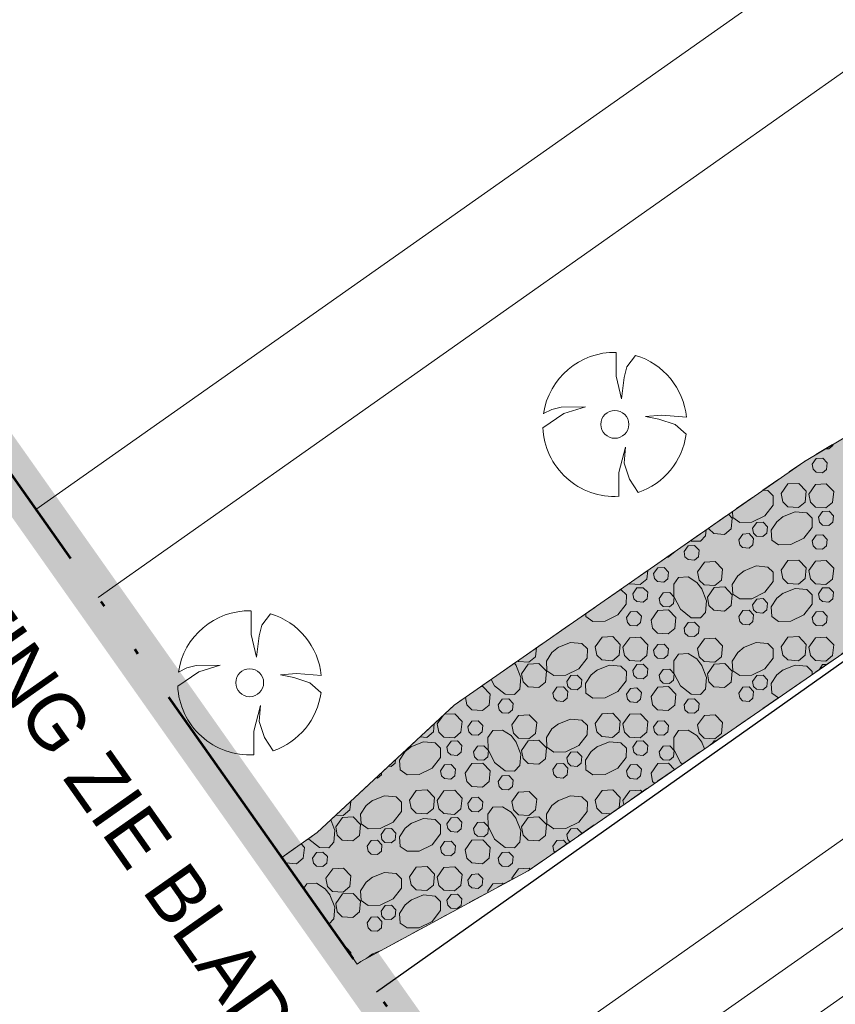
# Model space of a CAD drawing. Header units: metres. Extents: x 148691 to 149199, y 486355 to 486958.
# Tile 5 of 93: x 148914 to 148940, y 486509 to 486540. Entities that reach past the tile are written whole.
import ezdxf

# ---------------------------------------------------------------- set-up
doc = ezdxf.new("R2010")
doc.units = ezdxf.units.M
doc.header["$MEASUREMENT"] = 0
doc.linetypes.add('bladgr', pattern=[6.12, 4, -0.66, 0.07, -0.66, 0.07, -0.66])
doc.linetypes.add('DGN Style 2', pattern=[1, 0.6, -0.4])
for name, color, linetype, lineweight in [('BWR-best-situatie', 2, 'Continuous', 13), ('BWR-verw-drain ø 60', 60, 'drainage60w', 30), ('BWR-verw-situatie', 214, 'DGN Style 2', 13), ('TOP-L-topo objecten punt', 7, 'Continuous', 0), ('TOP-L-topo objecten vlak', 7, 'Continuous', 0), ('WVB-alg-bladgrens', 2, 'bladgr', 53), ('WVB-alg-onderhoek', 7, 'Continuous', 30), ('WVB-alg-werkgrens', 6, 'Continuous', 53), ('WVB-pen-dik 013', 1, 'Continuous', 0), ('WVB-raster-20%', 254, 'Continuous', 30), ('WVB-tekst-dik 035', 1, 'Continuous', 40)]:
    doc.layers.add(name, color=color, linetype=linetype, lineweight=lineweight)
doc.styles.add('Style-WORKING', font='WORKING.shx')
doc.linetypes.add('drainage60w', pattern='A,2.1,["V",Style-WORKING,S=0.700002,R=0,X=-0.228,Y=-0.367],2.9,-0.32,0.02,-0.32,1,-0.32,5', length=11.98)

# ---------------------------------------------------------------- blocks, each defined once
blk = doc.blocks.new('BBOOM')
at = {"layer": 'BWR-best-situatie'}
for p, q in [((0.016, 0.603), (0.016, 0.9)), ((0.016, 0.804), (0.016, 0.871)), ((0.26, 0.861), (0.15, 0.72)), ((0.15, 0.72), (0.116, 0.586)), ((0.083, 0.318), (0.016, 0.603)), ((0.116, 0.586), (0.083, 0.318)), ((-0.9, -0.042), (-0.637, 0.135)), ((-0.787, 0.185), (-0.89, 0.134)), ((-0.67, 0.217), (-0.787, 0.185)), ((-0.368, 0.218), (-0.67, 0.217)), ((-0.637, 0.135), (-0.368, 0.218)), ((0.384, 0.1), (0.586, 0.117)), ((0.551, 0.067), (0.384, 0.1)), ((0.752, 0), (0.551, 0.067)), ((0.586, 0.117), (0.895, 0.092)), ((0.89, -0.121), (0.752, 0)), ((0.133, -0.283), (0.05, -0.603)), ((0.116, -0.484), (0.133, -0.283)), ((0.184, -0.685), (0.116, -0.484)), ((0.05, -0.603), (0.051, -0.899)), ((0.293, -0.851), (0.184, -0.685))]:
    blk.add_line(p, q, dxfattribs=at)
blk.add_circle((0, 0), 0.174, dxfattribs=at)
for start, end in [(88.9495, 171.4867), (5.8447, 73.1614), (182.6375, 273.2485), (289.0687, 352.197)]:
    blk.add_arc((-0.001, 0), 0.9, start, end, dxfattribs=at)

msp = doc.modelspace()

# ---------------------------------------------------------------- hatches: boundary and pattern name
at = {"layer": 'WVB-raster-20%', "linetype": 'Continuous', "lineweight": 0}
msp.add_hatch(color=256, dxfattribs=at).paths.add_polyline_path([(148922.439, 486513.361), (148924.789, 486510.032), (148924.907, 486510.116), (148930.13, 486512.953), (148943.424, 486522.133), (148949.313, 486527.325), (148954.489, 486530.988), (149000.366, 486563.451), (148997.917, 486566.841), (148952.181, 486534.448), (148947.425, 486530.898), (148938.758, 486525.734), (148927.819, 486518.117), (148923.544, 486514.142)], flags=0)

# ---------------------------------------------------------------- linework, layer by layer
at = {"layer": 'BWR-verw-drain ø 60', "linetype": 'drainage60w', "ltscale": 2.5}
msp.add_line((148925.394, 486509.175), (149000.951, 486562.64), dxfattribs=at)
at = {"layer": 'BWR-verw-situatie', "flags": 128}
for points in [[(148952.181, 486534.448), (148947.425, 486530.898), (148938.758, 486525.734), (148927.819, 486518.117), (148923.544, 486514.142), (148922.439, 486513.361)], [(148924.789, 486510.032), (148924.907, 486510.116), (148930.13, 486512.953), (148943.424, 486522.133), (148949.313, 486527.325), (148954.489, 486530.988)]]:
    msp.add_lwpolyline(points, dxfattribs=at)
at = {"layer": 'TOP-L-topo objecten vlak', "color": 7, "linetype": 'Continuous', "lineweight": 0}
for p, q in [((148916.703, 486521.484), (148991.596, 486574.311)), ((148983.114, 486572.391), (148914.761, 486524.236)), ((149003.069, 486558.427), (148927.99, 486505.498)), ((148997.859, 486551.978), (148929.298, 486503.645)), ((148998.88, 486550.564), (148930.304, 486502.219))]:
    msp.add_line(p, q, dxfattribs=at)
at = {"layer": 'WVB-alg-bladgrens', "linetype": 'bladgr', "ltscale": 2.5}
msp.add_line((148857.129, 486605.867), (148946.527, 486479.241), dxfattribs=at)
at = {"layer": 'WVB-alg-onderhoek', "lineweight": 40, "ltscale": 500}
msp.add_3dface([(148700.488, 486813.029), (148938.261, 486361.848), (149192.16, 486495.653), (148954.388, 486946.834)], dxfattribs=at)
at = {"layer": 'WVB-alg-werkgrens', "linetype": 'Continuous', "ltscale": 2.5, "const_width": 1.5, "flags": 128}
msp.add_lwpolyline([(148874.414, 486581.384), (148933.417, 486497.811), (149000.22, 486545.158), (149005.05, 486538.413), (149067.777, 486582.431), (148982.147, 486744.918), (148917.073, 486677.648), (148942.665, 486628.244)], close=True, dxfattribs=at)
at = {"layer": 'WVB-pen-dik 013'}
for p, q in [((148929.704, 486519.43), (148929.756, 486519.364)), ((148927.291, 486517.539), (148927.477, 486517.799)), ((148935.549, 486516.989), (148935.641, 486516.758)), ((148933.12, 486515.017), (148933.094, 486515.146)), ((148929.629, 486512.681), (148929.621, 486512.719)), ((148925.256, 486510.349), (148925.559, 486510.47)), ((148925.096, 486510.219), (148925.274, 486510.359))]:
    msp.add_line(p, q, dxfattribs=at)
at = {"layer": 'WVB-pen-dik 013', "flags": 128}
for points in [[(148939.653, 486526.267), (148939.649, 486526.226), (148939.524, 486526.124), (148939.424, 486526.131)], [(148939.004, 486525.644), (148939.131, 486525.824), (148939.331, 486525.836), (148939.471, 486525.691), (148939.449, 486525.486), (148939.326, 486525.381), (148939.126, 486525.399), (148939.034, 486525.489), (148939.004, 486525.644)], [(148937.476, 486524.841), (148937.616, 486524.829), (148937.786, 486524.664), (148937.781, 486524.371), (148937.519, 486524.039), (148937.116, 486523.839), (148936.739, 486523.831), (148936.524, 486523.984), (148936.513, 486524.171)], [(148938.034, 486524.729), (148938.244, 486525.029), (148938.581, 486525.046), (148938.811, 486524.804), (148938.779, 486524.466), (148938.571, 486524.294), (148938.239, 486524.319), (148938.084, 486524.471), (148938.034, 486524.729)], [(148938.896, 486524.716), (148939.109, 486525.014), (148939.444, 486525.034), (148939.676, 486524.791), (148939.641, 486524.454), (148939.434, 486524.281), (148939.104, 486524.304), (148938.949, 486524.456), (148938.896, 486524.716)], [(148936.39, 486524.085), (148936.506, 486523.964), (148936.474, 486523.626), (148936.266, 486523.454), (148935.934, 486523.479), (148935.779, 486523.631), (148935.774, 486523.656)], [(148938.079, 486523.999), (148938.474, 486524.156), (148938.834, 486524.124), (148939.006, 486523.959), (148938.999, 486523.669), (148938.739, 486523.334), (148938.336, 486523.134), (148937.956, 486523.129), (148937.741, 486523.279), (148937.724, 486523.584), (148937.899, 486523.851), (148938.096, 486524.009)], [(148939.204, 486523.991), (148939.329, 486524.174), (148939.531, 486524.184), (148939.671, 486524.039), (148939.649, 486523.834), (148939.524, 486523.731), (148939.326, 486523.746), (148939.231, 486523.836), (148939.204, 486523.991)], [(148935.689, 486523.597), (148935.671, 486523.411), (148935.511, 486523.241), (148935.219, 486523.246), (148935.203, 486523.258)], [(148937.144, 486523.651), (148937.271, 486523.829), (148937.471, 486523.841), (148937.611, 486523.696), (148937.589, 486523.491), (148937.464, 486523.389), (148937.266, 486523.404), (148937.174, 486523.494), (148937.144, 486523.651)], [(148936.709, 486523.286), (148936.836, 486523.466), (148937.036, 486523.479), (148937.174, 486523.331), (148937.154, 486523.129), (148937.031, 486523.024), (148936.831, 486523.041), (148936.739, 486523.131), (148936.709, 486523.286)], [(148939.004, 486523.251), (148939.131, 486523.431), (148939.331, 486523.444), (148939.471, 486523.299), (148939.449, 486523.094), (148939.326, 486522.989), (148939.126, 486523.006), (148939.034, 486523.096), (148939.004, 486523.251)], [(148935.001, 486522.916), (148935.129, 486523.096), (148935.329, 486523.106), (148935.469, 486522.961), (148935.449, 486522.759), (148935.324, 486522.654), (148935.126, 486522.669), (148935.031, 486522.759), (148935.001, 486522.916)], [(148934.717, 486522.92), (148934.716, 486522.911), (148934.509, 486522.739), (148934.461, 486522.742)], [(148934.051, 486522.229), (148934.179, 486522.409), (148934.379, 486522.421), (148934.519, 486522.276), (148934.496, 486522.071), (148934.374, 486521.966), (148934.174, 486521.984), (148934.081, 486522.074), (148934.051, 486522.229)], [(148935.424, 486522.289), (148935.636, 486522.586), (148935.971, 486522.606), (148936.204, 486522.364), (148936.169, 486522.026), (148935.961, 486521.854), (148935.631, 486521.876), (148935.476, 486522.029), (148935.424, 486522.289)], [(148936.861, 486522.311), (148937.254, 486522.469), (148937.616, 486522.436), (148937.786, 486522.271), (148937.781, 486521.979), (148937.519, 486521.646), (148937.116, 486521.446), (148936.739, 486521.439), (148936.524, 486521.591), (148936.506, 486521.894), (148936.679, 486522.164), (148936.879, 486522.321)], [(148938.034, 486522.336), (148938.244, 486522.636), (148938.581, 486522.654), (148938.811, 486522.411), (148938.779, 486522.074), (148938.571, 486521.901), (148938.239, 486521.926), (148938.084, 486522.079), (148938.034, 486522.336)], [(148938.896, 486522.324), (148939.109, 486522.621), (148939.444, 486522.641), (148939.676, 486522.399), (148939.641, 486522.061), (148939.434, 486521.889), (148939.104, 486521.911), (148938.949, 486522.064), (148938.896, 486522.324)], [(148933.866, 486522.328), (148933.839, 486522.061), (148933.631, 486521.889), (148933.301, 486521.911), (148933.287, 486521.925)], [(148935.549, 486521.774), (148935.706, 486521.381), (148935.671, 486521.019), (148935.511, 486520.849), (148935.219, 486520.854), (148934.886, 486521.116), (148934.684, 486521.519), (148934.679, 486521.896), (148934.831, 486522.111), (148935.131, 486522.129), (148935.401, 486521.956), (148935.559, 486521.756)], [(148933.401, 486521.599), (148933.526, 486521.781), (148933.729, 486521.791), (148933.869, 486521.646), (148933.846, 486521.441), (148933.721, 486521.339), (148933.524, 486521.354), (148933.429, 486521.444), (148933.401, 486521.599)], [(148935.729, 486521.496), (148935.939, 486521.796), (148936.274, 486521.814), (148936.506, 486521.571), (148936.474, 486521.234), (148936.266, 486521.061), (148935.934, 486521.086), (148935.779, 486521.239), (148935.729, 486521.496)], [(148938.079, 486521.606), (148938.474, 486521.764), (148938.834, 486521.731), (148939.006, 486521.566), (148938.999, 486521.276), (148938.739, 486520.941), (148938.336, 486520.741), (148937.956, 486520.736), (148937.741, 486520.886), (148937.724, 486521.191), (148937.899, 486521.459), (148938.096, 486521.616)], [(148939.204, 486521.599), (148939.329, 486521.781), (148939.531, 486521.791), (148939.671, 486521.646), (148939.649, 486521.441), (148939.524, 486521.339), (148939.326, 486521.354), (148939.231, 486521.444), (148939.204, 486521.599)], [(148933.012, 486521.733), (148933.031, 486521.731), (148933.204, 486521.566), (148933.196, 486521.276), (148932.936, 486520.941), (148932.534, 486520.741), (148932.154, 486520.736), (148931.939, 486520.886), (148931.933, 486520.982)], [(148934.226, 486521.451), (148934.354, 486521.631), (148934.554, 486521.641), (148934.694, 486521.496), (148934.674, 486521.294), (148934.549, 486521.189), (148934.351, 486521.204), (148934.256, 486521.294), (148934.226, 486521.451)], [(148937.144, 486521.259), (148937.271, 486521.436), (148937.471, 486521.449), (148937.611, 486521.304), (148937.589, 486521.099), (148937.464, 486520.996), (148937.266, 486521.011), (148937.174, 486521.101), (148937.144, 486521.259)], [(148933.201, 486520.859), (148933.329, 486521.039), (148933.529, 486521.051), (148933.669, 486520.906), (148933.646, 486520.701), (148933.524, 486520.596), (148933.324, 486520.614), (148933.231, 486520.704), (148933.201, 486520.859)], [(148933.971, 486520.781), (148934.181, 486521.081), (148934.519, 486521.099), (148934.749, 486520.856), (148934.716, 486520.519), (148934.509, 486520.346), (148934.176, 486520.371), (148934.021, 486520.524), (148933.971, 486520.781)], [(148936.709, 486520.894), (148936.836, 486521.074), (148937.036, 486521.086), (148937.174, 486520.939), (148937.154, 486520.736), (148937.031, 486520.631), (148936.831, 486520.649), (148936.739, 486520.739), (148936.709, 486520.894)], [(148939.004, 486520.859), (148939.131, 486521.039), (148939.331, 486521.051), (148939.471, 486520.906), (148939.449, 486520.701), (148939.326, 486520.596), (148939.126, 486520.614), (148939.034, 486520.704), (148939.004, 486520.859)], [(148935.001, 486520.524), (148935.129, 486520.704), (148935.329, 486520.714), (148935.469, 486520.569), (148935.449, 486520.366), (148935.324, 486520.261), (148935.126, 486520.276), (148935.031, 486520.366), (148935.001, 486520.524)], [(148932.231, 486519.944), (148932.441, 486520.244), (148932.779, 486520.261), (148933.009, 486520.019), (148932.976, 486519.681), (148932.769, 486519.509), (148932.436, 486519.534), (148932.281, 486519.686), (148932.231, 486519.944)], [(148933.094, 486519.931), (148933.306, 486520.229), (148933.641, 486520.249), (148933.874, 486520.006), (148933.839, 486519.669), (148933.631, 486519.496), (148933.301, 486519.519), (148933.146, 486519.671), (148933.094, 486519.931)], [(148935.424, 486519.896), (148935.636, 486520.194), (148935.971, 486520.214), (148936.204, 486519.971), (148936.169, 486519.634), (148935.961, 486519.461), (148935.631, 486519.484), (148935.476, 486519.636), (148935.424, 486519.896)], [(148938.034, 486519.944), (148938.244, 486520.244), (148938.581, 486520.261), (148938.811, 486520.019), (148938.779, 486519.681), (148938.571, 486519.509), (148938.239, 486519.534), (148938.084, 486519.686), (148938.034, 486519.944)], [(148938.896, 486519.931), (148939.109, 486520.229), (148939.444, 486520.249), (148939.676, 486520.006), (148939.641, 486519.669), (148939.434, 486519.496), (148939.104, 486519.519), (148938.949, 486519.671), (148938.896, 486519.931)], [(148930.395, 486519.911), (148930.366, 486519.634), (148930.159, 486519.461), (148929.829, 486519.484), (148929.809, 486519.503)], [(148931.059, 486519.919), (148931.451, 486520.076), (148931.814, 486520.044), (148931.984, 486519.879), (148931.979, 486519.586), (148931.716, 486519.254), (148931.314, 486519.054), (148930.936, 486519.046), (148930.721, 486519.199), (148930.704, 486519.501), (148930.876, 486519.771), (148931.076, 486519.929)], [(148934.051, 486519.836), (148934.179, 486520.016), (148934.379, 486520.029), (148934.519, 486519.884), (148934.496, 486519.679), (148934.374, 486519.574), (148934.174, 486519.591), (148934.081, 486519.681), (148934.051, 486519.836)], [(148936.861, 486519.919), (148937.254, 486520.076), (148937.616, 486520.044), (148937.786, 486519.879), (148937.781, 486519.586), (148937.519, 486519.254), (148937.116, 486519.054), (148936.739, 486519.046), (148936.524, 486519.199), (148936.506, 486519.501), (148936.679, 486519.771), (148936.879, 486519.929)], [(148935.549, 486519.381), (148935.706, 486518.989), (148935.671, 486518.626), (148935.511, 486518.456), (148935.219, 486518.461), (148934.886, 486518.724), (148934.684, 486519.126), (148934.679, 486519.504), (148934.831, 486519.719), (148935.131, 486519.736), (148935.401, 486519.564), (148935.559, 486519.364)], [(148929.746, 486519.381), (148929.904, 486518.989), (148929.869, 486518.626), (148929.709, 486518.456), (148929.416, 486518.461), (148929.084, 486518.724), (148928.982, 486518.926)], [(148929.926, 486519.104), (148930.136, 486519.404), (148930.471, 486519.421), (148930.704, 486519.179), (148930.671, 486518.841), (148930.464, 486518.669), (148930.131, 486518.694), (148929.976, 486518.846), (148929.926, 486519.104)], [(148932.276, 486519.214), (148932.671, 486519.371), (148933.031, 486519.339), (148933.204, 486519.174), (148933.196, 486518.884), (148932.936, 486518.549), (148932.534, 486518.349), (148932.154, 486518.344), (148931.939, 486518.494), (148931.921, 486518.799), (148932.096, 486519.066), (148932.294, 486519.224)], [(148933.401, 486519.206), (148933.526, 486519.389), (148933.729, 486519.399), (148933.869, 486519.254), (148933.846, 486519.049), (148933.721, 486518.946), (148933.524, 486518.961), (148933.429, 486519.051), (148933.401, 486519.206)], [(148935.729, 486519.104), (148935.939, 486519.404), (148936.274, 486519.421), (148936.506, 486519.179), (148936.474, 486518.841), (148936.266, 486518.669), (148935.934, 486518.694), (148935.779, 486518.846), (148935.729, 486519.104)], [(148938.079, 486519.214), (148938.474, 486519.371), (148938.834, 486519.339), (148939.006, 486519.174), (148939.004, 486519.081)], [(148939.22, 486519.23), (148939.329, 486519.389), (148939.459, 486519.395)], [(148931.341, 486518.866), (148931.469, 486519.044), (148931.669, 486519.056), (148931.809, 486518.911), (148931.786, 486518.706), (148931.661, 486518.604), (148931.464, 486518.619), (148931.371, 486518.709), (148931.341, 486518.866)], [(148934.226, 486519.059), (148934.354, 486519.239), (148934.554, 486519.249), (148934.694, 486519.104), (148934.674, 486518.901), (148934.549, 486518.796), (148934.351, 486518.811), (148934.256, 486518.901), (148934.226, 486519.059)], [(148937.144, 486518.866), (148937.271, 486519.044), (148937.471, 486519.056), (148937.611, 486518.911), (148937.589, 486518.706), (148937.464, 486518.604), (148937.266, 486518.619), (148937.174, 486518.709), (148937.144, 486518.866)], [(148937.946, 486518.35), (148937.741, 486518.494), (148937.724, 486518.799), (148937.899, 486519.066), (148938.096, 486519.224)], [(148928.661, 486518.703), (148928.716, 486518.706), (148928.946, 486518.464), (148928.914, 486518.126), (148928.706, 486517.954), (148928.374, 486517.979), (148928.219, 486518.131), (148928.173, 486518.364)], [(148930.906, 486518.501), (148931.034, 486518.681), (148931.234, 486518.694), (148931.371, 486518.546), (148931.351, 486518.344), (148931.229, 486518.239), (148931.029, 486518.256), (148930.936, 486518.346), (148930.906, 486518.501)], [(148933.971, 486518.389), (148934.181, 486518.689), (148934.519, 486518.706), (148934.749, 486518.464), (148934.716, 486518.126), (148934.509, 486517.954), (148934.176, 486517.979), (148934.021, 486518.131), (148933.971, 486518.389)], [(148936.709, 486518.501), (148936.836, 486518.681), (148937.036, 486518.694), (148937.174, 486518.546), (148937.154, 486518.344), (148937.031, 486518.239), (148936.831, 486518.256), (148936.739, 486518.346), (148936.709, 486518.501)], [(148933.201, 486518.466), (148933.329, 486518.646), (148933.529, 486518.659), (148933.669, 486518.514), (148933.646, 486518.309), (148933.524, 486518.204), (148933.324, 486518.221), (148933.231, 486518.311), (148933.201, 486518.466)], [(148929.199, 486518.131), (148929.326, 486518.311), (148929.526, 486518.321), (148929.666, 486518.176), (148929.646, 486517.974), (148929.521, 486517.869), (148929.324, 486517.884), (148929.229, 486517.974), (148929.199, 486518.131)], [(148935.001, 486518.131), (148935.129, 486518.311), (148935.329, 486518.321), (148935.469, 486518.176), (148935.449, 486517.974), (148935.324, 486517.869), (148935.126, 486517.884), (148935.031, 486517.974), (148935.001, 486518.131)], [(148927.518, 486517.837), (148927.839, 486517.856), (148928.071, 486517.614), (148928.036, 486517.276), (148927.829, 486517.104), (148927.499, 486517.126), (148927.344, 486517.279), (148927.291, 486517.539)], [(148929.621, 486517.504), (148929.834, 486517.801), (148930.169, 486517.821), (148930.401, 486517.579), (148930.366, 486517.241), (148930.159, 486517.069), (148929.829, 486517.091), (148929.674, 486517.244), (148929.621, 486517.504)], [(148932.231, 486517.551), (148932.441, 486517.851), (148932.779, 486517.869), (148933.009, 486517.626), (148932.976, 486517.289), (148932.769, 486517.116), (148932.436, 486517.141), (148932.281, 486517.294), (148932.231, 486517.551)], [(148933.094, 486517.539), (148933.306, 486517.836), (148933.641, 486517.856), (148933.874, 486517.614), (148933.839, 486517.276), (148933.631, 486517.104), (148933.301, 486517.126), (148933.146, 486517.279), (148933.094, 486517.539)], [(148935.424, 486517.504), (148935.636, 486517.801), (148935.971, 486517.821), (148936.204, 486517.579), (148936.169, 486517.241), (148935.961, 486517.069), (148935.631, 486517.091), (148935.476, 486517.244), (148935.424, 486517.504)], [(148927.198, 486517.539), (148927.174, 486517.289), (148926.966, 486517.116), (148926.759, 486517.132)], [(148928.249, 486517.444), (148928.376, 486517.624), (148928.576, 486517.636), (148928.716, 486517.491), (148928.694, 486517.286), (148928.571, 486517.181), (148928.371, 486517.199), (148928.279, 486517.289), (148928.249, 486517.444)], [(148931.059, 486517.526), (148931.451, 486517.684), (148931.814, 486517.651), (148931.984, 486517.486), (148931.979, 486517.194), (148931.716, 486516.861), (148931.314, 486516.661), (148930.936, 486516.654), (148930.721, 486516.806), (148930.704, 486517.109), (148930.876, 486517.379), (148931.076, 486517.536)], [(148934.051, 486517.444), (148934.179, 486517.624), (148934.379, 486517.636), (148934.519, 486517.491), (148934.496, 486517.286), (148934.374, 486517.181), (148934.174, 486517.199), (148934.081, 486517.289), (148934.051, 486517.444)], [(148929.746, 486516.989), (148929.904, 486516.596), (148929.869, 486516.234), (148929.709, 486516.064), (148929.416, 486516.069), (148929.084, 486516.331), (148928.881, 486516.734), (148928.876, 486517.111), (148929.029, 486517.326), (148929.329, 486517.344), (148929.599, 486517.171), (148929.756, 486516.971)], [(148934.949, 486516.281), (148934.886, 486516.331), (148934.684, 486516.734), (148934.679, 486517.111), (148934.831, 486517.326), (148935.131, 486517.344), (148935.401, 486517.171), (148935.559, 486516.971)], [(148926.474, 486516.821), (148926.869, 486516.979), (148927.229, 486516.946), (148927.401, 486516.781), (148927.394, 486516.491), (148927.134, 486516.156), (148926.731, 486515.956), (148926.351, 486515.951), (148926.136, 486516.101), (148926.119, 486516.406), (148926.294, 486516.674), (148926.491, 486516.831)], [(148927.599, 486516.814), (148927.724, 486516.996), (148927.926, 486517.006), (148928.066, 486516.861), (148928.044, 486516.656), (148927.919, 486516.554), (148927.721, 486516.569), (148927.626, 486516.659), (148927.599, 486516.814)], [(148928.424, 486516.666), (148928.551, 486516.846), (148928.751, 486516.856), (148928.891, 486516.711), (148928.871, 486516.509), (148928.746, 486516.404), (148928.549, 486516.419), (148928.454, 486516.509), (148928.424, 486516.666)], [(148929.926, 486516.711), (148930.136, 486517.011), (148930.471, 486517.029), (148930.704, 486516.786), (148930.671, 486516.449), (148930.464, 486516.276), (148930.131, 486516.301), (148929.976, 486516.454), (148929.926, 486516.711)], [(148932.276, 486516.821), (148932.671, 486516.979), (148933.031, 486516.946), (148933.204, 486516.781), (148933.196, 486516.491), (148932.936, 486516.156), (148932.534, 486515.956), (148932.154, 486515.951), (148931.939, 486516.101), (148931.921, 486516.406), (148932.096, 486516.674), (148932.294, 486516.831)], [(148933.401, 486516.814), (148933.526, 486516.996), (148933.729, 486517.006), (148933.869, 486516.861), (148933.846, 486516.656), (148933.721, 486516.554), (148933.524, 486516.569), (148933.429, 486516.659), (148933.401, 486516.814)], [(148934.226, 486516.666), (148934.354, 486516.846), (148934.554, 486516.856), (148934.694, 486516.711), (148934.674, 486516.509), (148934.549, 486516.404), (148934.351, 486516.419), (148934.256, 486516.509), (148934.226, 486516.666)], [(148935.875, 486516.92), (148935.939, 486517.011), (148936.012, 486517.015)], [(148931.341, 486516.474), (148931.469, 486516.651), (148931.669, 486516.664), (148931.809, 486516.519), (148931.786, 486516.314), (148931.661, 486516.211), (148931.464, 486516.226), (148931.371, 486516.316), (148931.341, 486516.474)], [(148925.995, 486516.421), (148925.984, 486516.314), (148925.859, 486516.211), (148925.776, 486516.217)], [(148927.399, 486516.074), (148927.526, 486516.254), (148927.726, 486516.266), (148927.866, 486516.121), (148927.844, 486515.916), (148927.721, 486515.811), (148927.521, 486515.829), (148927.429, 486515.919), (148927.399, 486516.074)], [(148928.169, 486515.996), (148928.379, 486516.296), (148928.716, 486516.314), (148928.946, 486516.071), (148928.914, 486515.734), (148928.706, 486515.561), (148928.374, 486515.586), (148928.219, 486515.739), (148928.169, 486515.996)], [(148930.906, 486516.109), (148931.034, 486516.289), (148931.234, 486516.301), (148931.371, 486516.154), (148931.351, 486515.951), (148931.229, 486515.846), (148931.029, 486515.864), (148930.936, 486515.954), (148930.906, 486516.109)], [(148933.201, 486516.074), (148933.329, 486516.254), (148933.529, 486516.266), (148933.669, 486516.121), (148933.646, 486515.916), (148933.524, 486515.811), (148933.324, 486515.829), (148933.231, 486515.919), (148933.201, 486516.074)], [(148933.971, 486515.996), (148934.181, 486516.296), (148934.519, 486516.314), (148934.708, 486516.114)], [(148925.555, 486516.011), (148925.549, 486515.951), (148925.426, 486515.846), (148925.381, 486515.85)], [(148929.199, 486515.739), (148929.326, 486515.919), (148929.526, 486515.929), (148929.666, 486515.784), (148929.646, 486515.581), (148929.521, 486515.476), (148929.324, 486515.491), (148929.229, 486515.581), (148929.199, 486515.739)], [(148934.08, 486515.681), (148934.021, 486515.739), (148933.971, 486515.996)], [(148925.256, 486515.134), (148925.649, 486515.291), (148926.011, 486515.259), (148926.181, 486515.094), (148926.176, 486514.801), (148925.914, 486514.469), (148925.511, 486514.269), (148925.134, 486514.261), (148924.919, 486514.414), (148924.901, 486514.716), (148925.074, 486514.986), (148925.274, 486515.144)], [(148926.429, 486515.159), (148926.639, 486515.459), (148926.976, 486515.476), (148927.206, 486515.234), (148927.174, 486514.896), (148926.966, 486514.724), (148926.634, 486514.749), (148926.479, 486514.901), (148926.429, 486515.159)], [(148927.291, 486515.146), (148927.504, 486515.444), (148927.839, 486515.464), (148928.071, 486515.221), (148928.036, 486514.884), (148927.829, 486514.711), (148927.499, 486514.734), (148927.344, 486514.886), (148927.291, 486515.146)], [(148929.621, 486515.111), (148929.834, 486515.409), (148930.169, 486515.429), (148930.401, 486515.186), (148930.366, 486514.849), (148930.159, 486514.676), (148929.829, 486514.699), (148929.674, 486514.851), (148929.621, 486515.111)], [(148931.059, 486515.134), (148931.451, 486515.291), (148931.814, 486515.259), (148931.984, 486515.094), (148931.979, 486514.801), (148931.716, 486514.469), (148931.314, 486514.269), (148930.936, 486514.261), (148930.721, 486514.414), (148930.704, 486514.716), (148930.876, 486514.986), (148931.076, 486515.144)], [(148932.231, 486515.159), (148932.441, 486515.459), (148932.779, 486515.476), (148933.009, 486515.234), (148932.978, 486514.92)], [(148933.094, 486515.146), (148933.306, 486515.444), (148933.641, 486515.464), (148933.691, 486515.412)], [(148924.591, 486515.116), (148924.564, 486514.849), (148924.356, 486514.676), (148924.135, 486514.691)], [(148928.249, 486515.051), (148928.376, 486515.231), (148928.576, 486515.244), (148928.716, 486515.099), (148928.694, 486514.894), (148928.571, 486514.789), (148928.371, 486514.806), (148928.279, 486514.896), (148928.249, 486515.051)], [(148932.701, 486514.729), (148932.436, 486514.749), (148932.281, 486514.901), (148932.231, 486515.159)], [(148929.746, 486514.596), (148929.904, 486514.204), (148929.869, 486513.841), (148929.709, 486513.671), (148929.416, 486513.676), (148929.084, 486513.939), (148928.881, 486514.341), (148928.876, 486514.719), (148929.029, 486514.934), (148929.329, 486514.951), (148929.599, 486514.779), (148929.756, 486514.579)], [(148923.968, 486514.536), (148924.101, 486514.204), (148924.066, 486513.841), (148923.906, 486513.671), (148923.614, 486513.676), (148923.281, 486513.939), (148923.275, 486513.952)], [(148924.124, 486514.319), (148924.334, 486514.619), (148924.669, 486514.636), (148924.901, 486514.394), (148924.869, 486514.056), (148924.661, 486513.884), (148924.329, 486513.909), (148924.174, 486514.061), (148924.124, 486514.319)], [(148926.474, 486514.429), (148926.869, 486514.586), (148927.229, 486514.554), (148927.401, 486514.389), (148927.394, 486514.099), (148927.134, 486513.764), (148926.731, 486513.564), (148926.351, 486513.559), (148926.136, 486513.709), (148926.119, 486514.014), (148926.294, 486514.281), (148926.491, 486514.439)], [(148927.599, 486514.421), (148927.724, 486514.604), (148927.926, 486514.614), (148928.066, 486514.469), (148928.044, 486514.264), (148927.919, 486514.161), (148927.721, 486514.176), (148927.626, 486514.266), (148927.599, 486514.421)], [(148928.424, 486514.274), (148928.551, 486514.454), (148928.751, 486514.464), (148928.891, 486514.319), (148928.871, 486514.116), (148928.746, 486514.011), (148928.549, 486514.026), (148928.454, 486514.116), (148928.424, 486514.274)], [(148929.926, 486514.319), (148930.136, 486514.619), (148930.471, 486514.636), (148930.704, 486514.394), (148930.671, 486514.056), (148930.464, 486513.884), (148930.131, 486513.909), (148929.976, 486514.061), (148929.926, 486514.319)], [(148925.539, 486514.081), (148925.666, 486514.259), (148925.866, 486514.271), (148926.006, 486514.126), (148925.984, 486513.921), (148925.859, 486513.819), (148925.661, 486513.834), (148925.569, 486513.924), (148925.539, 486514.081)], [(148931.341, 486514.081), (148931.469, 486514.259), (148931.669, 486514.271), (148931.809, 486514.126), (148931.807, 486514.111)], [(148931.439, 486513.857), (148931.371, 486513.924), (148931.341, 486514.081)], [(148923.041, 486513.787), (148923.144, 486513.679), (148923.111, 486513.341), (148922.904, 486513.169), (148922.571, 486513.194), (148922.524, 486513.24)], [(148925.104, 486513.716), (148925.231, 486513.896), (148925.431, 486513.909), (148925.569, 486513.761), (148925.549, 486513.559), (148925.426, 486513.454), (148925.226, 486513.471), (148925.134, 486513.561), (148925.104, 486513.716)], [(148927.399, 486513.681), (148927.526, 486513.861), (148927.726, 486513.874), (148927.866, 486513.729), (148927.844, 486513.524), (148927.721, 486513.419), (148927.521, 486513.436), (148927.429, 486513.526), (148927.399, 486513.681)], [(148928.169, 486513.604), (148928.379, 486513.904), (148928.716, 486513.921), (148928.946, 486513.679), (148928.914, 486513.341), (148928.706, 486513.169), (148928.374, 486513.194), (148928.219, 486513.346), (148928.169, 486513.604)], [(148930.906, 486513.716), (148931.034, 486513.896), (148931.234, 486513.909), (148931.343, 486513.791)], [(148923.396, 486513.346), (148923.524, 486513.526), (148923.724, 486513.536), (148923.864, 486513.391), (148923.844, 486513.189), (148923.719, 486513.084), (148923.521, 486513.099), (148923.426, 486513.189), (148923.396, 486513.346)], [(148929.199, 486513.346), (148929.326, 486513.526), (148929.526, 486513.536), (148929.666, 486513.391), (148929.646, 486513.189), (148929.521, 486513.084), (148929.324, 486513.099), (148929.229, 486513.189), (148929.199, 486513.346)], [(148930.967, 486513.531), (148930.936, 486513.561), (148930.906, 486513.716)], [(148923.819, 486512.719), (148924.031, 486513.016), (148924.366, 486513.036), (148924.599, 486512.794), (148924.564, 486512.456), (148924.356, 486512.284), (148924.026, 486512.306), (148923.871, 486512.459), (148923.819, 486512.719)], [(148925.256, 486512.741), (148925.649, 486512.899), (148926.011, 486512.866), (148926.181, 486512.701), (148926.176, 486512.409), (148925.914, 486512.076), (148925.511, 486511.876), (148925.134, 486511.869), (148924.919, 486512.021), (148924.901, 486512.324), (148925.074, 486512.594), (148925.274, 486512.751)], [(148926.429, 486512.766), (148926.639, 486513.066), (148926.976, 486513.084), (148927.206, 486512.841), (148927.174, 486512.504), (148926.966, 486512.331), (148926.634, 486512.356), (148926.479, 486512.509), (148926.429, 486512.766)], [(148927.291, 486512.754), (148927.504, 486513.051), (148927.839, 486513.071), (148928.071, 486512.829), (148928.036, 486512.491), (148927.829, 486512.319), (148927.499, 486512.341), (148927.344, 486512.494), (148927.291, 486512.754)], [(148928.249, 486512.659), (148928.376, 486512.839), (148928.576, 486512.851), (148928.716, 486512.706), (148928.694, 486512.501), (148928.571, 486512.396), (148928.371, 486512.414), (148928.279, 486512.504), (148928.249, 486512.659)], [(148929.621, 486512.719), (148929.834, 486513.016), (148930.169, 486513.036), (148930.201, 486513.002)], [(148922.866, 486512.755), (148922.914, 486512.706), (148922.912, 486512.69)], [(148923.121, 486512.394), (148923.226, 486512.541), (148923.526, 486512.559), (148923.796, 486512.386), (148923.954, 486512.186)], [(148928.877, 486512.272), (148928.876, 486512.326), (148929.029, 486512.541), (148929.329, 486512.559), (148929.363, 486512.536)], [(148924.124, 486511.926), (148924.334, 486512.226), (148924.669, 486512.244), (148924.901, 486512.001), (148924.869, 486511.664), (148924.661, 486511.491), (148924.329, 486511.516), (148924.174, 486511.669), (148924.124, 486511.926)], [(148927.599, 486512.029), (148927.724, 486512.211), (148927.926, 486512.221), (148928.066, 486512.076), (148928.044, 486511.871), (148927.919, 486511.769), (148927.721, 486511.784), (148927.626, 486511.874), (148927.599, 486512.029)], [(148923.944, 486512.204), (148924.101, 486511.811), (148924.066, 486511.449), (148923.908, 486511.28)], [(148926.474, 486512.036), (148926.869, 486512.194), (148927.229, 486512.161), (148927.401, 486511.996), (148927.394, 486511.706), (148927.134, 486511.371), (148926.731, 486511.171), (148926.351, 486511.166), (148926.136, 486511.316), (148926.119, 486511.621), (148926.294, 486511.889), (148926.491, 486512.046)], [(148925.539, 486511.689), (148925.666, 486511.866), (148925.866, 486511.879), (148926.006, 486511.734), (148925.984, 486511.529), (148925.859, 486511.426), (148925.661, 486511.441), (148925.569, 486511.531), (148925.539, 486511.689)], [(148925.104, 486511.324), (148925.231, 486511.504), (148925.431, 486511.516), (148925.569, 486511.369), (148925.549, 486511.166), (148925.426, 486511.061), (148925.226, 486511.079), (148925.134, 486511.169), (148925.104, 486511.324)], [(148924.357, 486510.643), (148924.366, 486510.644), (148924.599, 486510.401), (148924.59, 486510.314)]]:
    msp.add_lwpolyline(points, dxfattribs=at)
at = {"layer": 'WVB-raster-20%', "linetype": 'Continuous', "lineweight": 0, "flags": 128}
msp.add_lwpolyline([(148922.439, 486513.361), (148924.789, 486510.032), (148924.907, 486510.116), (148930.13, 486512.953), (148943.424, 486522.133), (148949.313, 486527.325), (148954.489, 486530.988), (149000.366, 486563.451), (148997.917, 486566.841), (148952.181, 486534.448), (148947.425, 486530.898), (148938.758, 486525.734), (148927.819, 486518.117), (148923.544, 486514.142)], close=True, dxfattribs=at)

# ---------------------------------------------------------------- block references
at = {"layer": 'TOP-L-topo objecten punt', "color": 7, "linetype": 'Continuous', "lineweight": 0, "xscale": 2.5, "yscale": 2.5, "zscale": 2.5}
for p in [(148932.84, 486526.89), (148921.439, 486518.822)]:
    msp.add_blockref('BBOOM', p, dxfattribs=at)

# ---------------------------------------------------------------- texts
at = {"layer": 'WVB-tekst-dik 035', "linetype": 'Continuous', "insert": (148899.951, 486533.948), "char_height": 1.75, "attachment_point": 7, "rotation": 305.1484, "line_spacing_factor": 0.798413, "style": 'Style-WORKING'}
msp.add_mtext('\\C256;VOOR AANSLUITING ZIE BLAD 2\\P\\P', dxfattribs=at)

doc.saveas('drawing.dxf')
